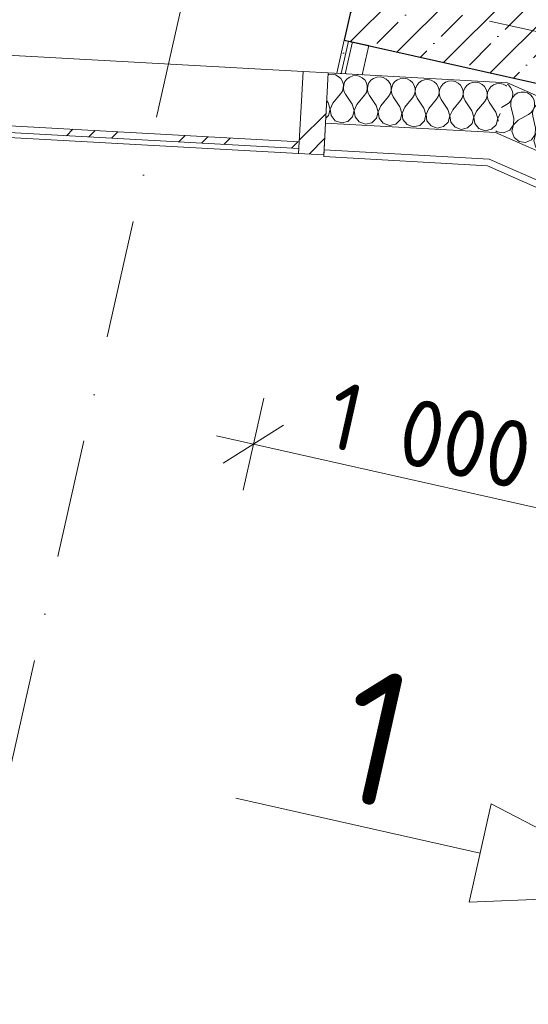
# Model space of a CAD drawing. Header units: millimetres. Extents: x -7213913 to -6985912, y 6023162 to 6205784.
# Tile 50 of 256: x -7194380 to -7192865, y 6154920 to 6157853. Entities that reach past the tile are written whole.
import ezdxf
from ezdxf.enums import TextEntityAlignment as Align

# ---------------------------------------------------------------- set-up
doc = ezdxf.new("R2010")
doc.units = ezdxf.units.MM
doc.header["$MEASUREMENT"] = 0
doc.set_wipeout_variables(frame=1)
doc.linetypes.add('Wipeout_Contour', pattern=[1000, 0, -1000])
doc.linetypes.add('Штрихпунктирная', pattern=[670.277762, 352.777767, -176.388884, 0, -141.111112])
for name, color, linetype, lineweight in [('0_Ном._пера__120', 7, 'Continuous', 0), ('АР-Стены_внешние_.АР_Ном._пера__1', 7, 'Continuous', 0), ('АР-Стены_внутренние_пилоны.АР_Ном._пера__1', 7, 'Continuous', 15), ('АР-Стены_Наружные ВИТРАЖ_Ном._пера__120', 7, 'Continuous', 0), ('АР-Стены_Перегородки_шахты_.АР_Ном._пера__1', 7, 'Continuous', 0), ('АР-Чертеж-Оси_Осевые размеры.АР_Ном._пера__120', 7, 'Continuous', 0), ('АР-Чертеж-Размеры.АР_Ном._пера__1', 7, 'Continuous', 0)]:
    doc.layers.add(name, color=color, linetype=linetype, lineweight=lineweight)
for name, color, linetype in [('АР-Стены_внешние_.АР', 7, 'Continuous'), ('АР-Стены_внутренние_пилоны.АР', 7, 'Continuous'), ('АР-Стены_Наружные ВИТРАЖ', 7, 'Continuous'), ('АР-Стены_Перегородки_шахты_.АР', 7, 'Continuous'), ('АР-Чертеж-Оси_Осевые размеры.АР', 7, 'Continuous'), ('АР-Чертеж-Размеры.АР', 7, 'Continuous')]:
    doc.layers.add(name, color=color, linetype=linetype)
doc.styles.add('РЎР“Р•РќР•Р\xa0Р\x98Р\xa0_РЎРўР\x98Р›Р¬_3', font='GOST_Common.ttf')
doc.styles.add('РЎР“Р•РќР•Р\xa0Р\x98Р\xa0_РЎРўР\x98Р›Р¬_5', font='GOTHIC.TTF')
doc.dimstyles.new('СГЕНЕРИР_СТИЛЬ__6', dxfattribs={"dimtxt": 200, "dimasz": 142.5, "dimexe": 0.18, "dimexo": 0.0625, "dimgap": 0, "dimtad": 1, "dimdec": 0, "dimzin": 0, "dimdsep": 46, "dimtxsty": 'РЎР“Р•РќР•Р\xa0Р\x98Р\xa0_РЎРўР\x98Р›Р¬_3', "dimblk": 'ARROWHEAD_6', "dimblk1": 'ARROWHEAD_6', "dimblk2": 'ARROWHEAD_6', "dimcen": 0.09, "dimse1": 1, "dimse2": 1, "dimclrd": 7, "dimclre": 7, "dimclrt": 7, "dimazin": 0, "dimtfac": 1, "dimtdec": 4, "dimtmove": 0, "dimatfit": 3, "dimfxl": 1, "dimtolj": 1, "dimtzin": 0, "dimarcsym": 0})
pattern_1 = [(45, (-6566190.34, 6562677.8), (-176.776695, 176.776695), []), (45, (-6566225.7, 6562713.15), (-176.776695, 176.776695), []), (45, (-6566261.05, 6562748.5), (-176.776695, 176.776695), [])]
pattern_2 = [(0, (-6566190.34, 6562677.795), (0, 75), [0, -75])]

# ---------------------------------------------------------------- blocks, each defined once
blk = doc.blocks.new('Навесная Стена_27_1', base_point=(-6566190.3, 6562677.8))
at = {"layer": 'АР-Стены_Наружные ВИТРАЖ_Ном._пера__120', "color": 7, "linetype": 'Continuous', "lineweight": 0, "flags": 128}
for points in [[(-7194671.7, 6157761.5), (-7195557.8, 6157810.5)], [(-7193535.8, 6157698.6), (-7194596.8, 6157757.3)], [(-7194685.2, 6157516.8), (-7195571.4, 6157565.9)], [(-7193549.4, 6157454), (-7194610.4, 6157512.7)]]:
    blk.add_lwpolyline(points, dxfattribs=at)
at = {"color": 254, "linetype": 'Wipeout_Contour', "lineweight": 0, "ltscale": 37880966.07852598}
blk.add_wipeout([(-7195570.6, 6157580.8), (-7194684.4, 6157531.8), (-7194683.3, 6157551.8), (-7195569.4, 6157600.8)], dxfattribs=at).dxf.layer = 'АР-Стены_Наружные ВИТРАЖ'
at = {"color": 254, "linetype": 'Wipeout_Contour', "lineweight": 0, "ltscale": 37877628.99157616}
blk.add_wipeout([(-7194609.5, 6157527.7), (-7193548.5, 6157469), (-7193547.4, 6157488.9), (-7194608.4, 6157547.6)], dxfattribs=at).dxf.layer = 'АР-Стены_Наружные ВИТРАЖ'
at = {"layer": 'АР-Стены_Наружные ВИТРАЖ', "linetype": 'Continuous', "lineweight": 0, "true_color": 0x000000}
h = blk.add_hatch(dxfattribs=at)
h.set_pattern_fill('АЛЮМИНИЙ_0001', color=18, style=0, pattern_type=2)
h.set_pattern_definition(pattern_1)
h.paths.add_polyline_path([(-7195570.6, 6157580.8), (-7194684.4, 6157531.8), (-7194683.3, 6157551.8), (-7195569.4, 6157600.8)])
h = blk.add_hatch(dxfattribs=at)
h.set_pattern_fill('АЛЮМИНИЙ_0001', color=18, style=0, pattern_type=2)
h.set_pattern_definition(pattern_1)
h.paths.add_polyline_path([(-7194609.5, 6157527.7), (-7193548.5, 6157469), (-7193547.4, 6157488.9), (-7194608.4, 6157547.6)])
at = {"layer": 'АР-Стены_Наружные ВИТРАЖ_Ном._пера__120', "color": 7, "linetype": 'Continuous', "lineweight": 0, "flags": 128}
for points in [[(-7195570.6, 6157580.8), (-7195569.4, 6157600.8), (-7194683.3, 6157551.8), (-7194684.4, 6157531.8)], [(-7194609.5, 6157527.7), (-7194608.4, 6157547.6), (-7193547.4, 6157488.9), (-7193548.5, 6157469)]]:
    blk.add_lwpolyline(points, close=True, dxfattribs=at)
at = {"color": 254, "linetype": 'Wipeout_Contour', "lineweight": 0, "ltscale": 37882732.34991529}
blk.add_wipeout([(-7195571.4, 6157565.9), (-7195557.8, 6157810.5), (-7195632.7, 6157814.6), (-7195646.3, 6157570)], dxfattribs=at).dxf.layer = 'АР-Стены_Наружные ВИТРАЖ'
at = {"color": 254, "linetype": 'Wipeout_Contour', "lineweight": 0, "ltscale": 37879673.46412234}
blk.add_wipeout([(-7194610.4, 6157512.7), (-7194596.8, 6157757.3), (-7194671.7, 6157761.5), (-7194685.2, 6157516.8)], dxfattribs=at).dxf.layer = 'АР-Стены_Наружные ВИТРАЖ'
at = {"color": 254, "linetype": 'Wipeout_Contour', "lineweight": 0, "ltscale": 37876058.21876802}
blk.add_wipeout([(-7193474.5, 6157449.8), (-7193460.9, 6157694.5), (-7193535.8, 6157698.6), (-7193549.4, 6157454)], dxfattribs=at).dxf.layer = 'АР-Стены_Наружные ВИТРАЖ'
at = {"layer": 'АР-Стены_Наружные ВИТРАЖ', "linetype": 'Continuous', "lineweight": 0, "true_color": 0x000000}
h = blk.add_hatch(dxfattribs=at)
h.set_pattern_fill('АЛЮМИНИЙ_0001', color=18, style=0, pattern_type=2)
h.set_pattern_definition(pattern_1)
h.paths.add_polyline_path([(-7195571.4, 6157565.9), (-7195557.8, 6157810.5), (-7195632.7, 6157814.6), (-7195646.3, 6157570)])
h = blk.add_hatch(dxfattribs=at)
h.set_pattern_fill('АЛЮМИНИЙ_0001', color=18, style=0, pattern_type=2)
h.set_pattern_definition(pattern_1)
h.paths.add_polyline_path([(-7194610.4, 6157512.7), (-7194596.8, 6157757.3), (-7194671.7, 6157761.5), (-7194685.2, 6157516.8)])
h = blk.add_hatch(dxfattribs=at)
h.set_pattern_fill('АЛЮМИНИЙ_0001', color=18, style=0, pattern_type=2)
h.set_pattern_definition(pattern_1)
h.paths.add_polyline_path([(-7193474.5, 6157449.8), (-7193460.9, 6157694.5), (-7193535.8, 6157698.6), (-7193549.4, 6157454)])
at = {"layer": 'АР-Стены_Наружные ВИТРАЖ_Ном._пера__120', "color": 7, "linetype": 'Continuous', "lineweight": 0, "flags": 128}
for points in [[(-7195571.4, 6157565.9), (-7195646.3, 6157570), (-7195632.7, 6157814.6), (-7195557.8, 6157810.5)], [(-7194610.4, 6157512.7), (-7194685.2, 6157516.8), (-7194671.7, 6157761.5), (-7194596.8, 6157757.3)], [(-7193474.5, 6157449.8), (-7193549.4, 6157454), (-7193535.8, 6157698.6), (-7193460.9, 6157694.5)]]:
    blk.add_lwpolyline(points, close=True, dxfattribs=at)
blk = doc.blocks.new('Стена_219_1', base_point=(-7192350, 6157963.2))
at = {"layer": 'АР-Стены_внутренние_пилоны.АР', "linetype": 'Continuous', "lineweight": 0, "true_color": 0x000000}
h = blk.add_hatch(dxfattribs=at)
h.set_pattern_fill('ЖЕЛЕЗОБЕТОН__PROJECT__0001', color=18, style=0, pattern_type=2)
h.set_pattern_definition([(45, (-6566190.34, 6562677.8), (-84.852814, 84.852814), []), (45, (-6566232.77, 6562720.22), (-84.852814, 84.852814), [90, -30, 0, -30])])
h.paths.add_polyline_path([(-7192350, 6157963.2), (-7193325.7, 6158182.3), (-7193413.4, 6157792.1), (-7192437.7, 6157572.9)])
at = {"layer": 'АР-Стены_внутренние_пилоны.АР_Ном._пера__1', "color": 7, "linetype": 'Continuous', "lineweight": 30, "flags": 128}
for points in [[(-7193325.7, 6158182.3), (-7193413.4, 6157792.1)], [(-7192350, 6157963.2), (-7193325.7, 6158182.3)], [(-7192437.7, 6157572.9), (-7192350, 6157963.2)], [(-7193413.4, 6157792.1), (-7192437.7, 6157572.9)]]:
    blk.add_lwpolyline(points, dxfattribs=at)
blk = doc.blocks.new('Стена_227_1', base_point=(-7193413.4, 6157792.1))
at = {"layer": 'АР-Стены_Перегородки_шахты_.АР', "linetype": 'Continuous', "lineweight": 0, "true_color": 0x000000}
h = blk.add_hatch(dxfattribs=at)
h.set_pattern_fill('ШТУКАТУРКА__ГИПС_03_0001', color=18, style=0, pattern_type=2)
h.set_pattern_definition(pattern_2)
h.paths.add_polyline_path([(-7193413.4, 6157792.1), (-7193435.6, 6157693.1), (-7193422.9, 6157692.4), (-7193401.2, 6157789.3)])
h = blk.add_hatch(dxfattribs=at)
h.set_pattern_fill('ШТУКАТУРКА__ГИПС_03_0001', color=18, style=0, pattern_type=2)
h.set_pattern_definition(pattern_2)
h.paths.add_polyline_path([(-7193401.2, 6157789.3), (-7193422.9, 6157692.4), (-7193410.3, 6157691.7), (-7193389, 6157786.6)])
at = {"layer": 'АР-Стены_Перегородки_шахты_.АР_Ном._пера__1', "color": 7, "linetype": 'Continuous', "lineweight": 0}
for p, q in [((-7193401.2, 6157789.3), (-7193422.9, 6157692.4)), ((-7193389, 6157786.6), (-7193410.3, 6157691.7))]:
    blk.add_line(p, q, dxfattribs=at)
at = {"layer": 'АР-Стены_Перегородки_шахты_.АР_Ном._пера__1', "color": 7, "linetype": 'Continuous', "lineweight": 0, "flags": 128}
for points in [[(-7193413.4, 6157792.1), (-7193435.6, 6157693.1)], [(-7193340.2, 6157775.6), (-7193413.4, 6157792.1)], [(-7193359.7, 6157688.9), (-7193340.2, 6157775.6)], [(-7193435.6, 6157693.1), (-7193359.7, 6157688.9)]]:
    blk.add_lwpolyline(points, dxfattribs=at)
blk = doc.blocks.new('*X614', base_point=(-6566190.3, 6562677.8))
at = {"layer": 'АР-Стены_внешние_.АР_Ном._пера__1', "color": 7, "linetype": 'Continuous', "lineweight": 0}
for p, q in [((-7193459.3, 6157689.4), (-7193461.3, 6157688.7)), ((-7193449.5, 6157690.3), (-7193459.3, 6157689.4)), ((-7193439.9, 6157688.4), (-7193449.5, 6157690.3)), ((-7193431.1, 6157683.9), (-7193439.9, 6157688.4)), ((-7193423.8, 6157677.2), (-7193431.1, 6157683.9)), ((-7193397.2, 6157682), (-7193405.2, 6157676.2)), ((-7193388, 6157685.5), (-7193397.2, 6157682)), ((-7193378.2, 6157686.3), (-7193388, 6157685.5)), ((-7193368.5, 6157684.4), (-7193378.2, 6157686.3)), ((-7193359.8, 6157680), (-7193368.5, 6157684.4)), ((-7193352.5, 6157673.3), (-7193359.8, 6157680)), ((-7193325.9, 6157678.1), (-7193333.9, 6157672.2)), ((-7193316.7, 6157681.6), (-7193325.9, 6157678.1)), ((-7193306.9, 6157682.4), (-7193316.7, 6157681.6)), ((-7193297.2, 6157680.5), (-7193306.9, 6157682.4)), ((-7193288.4, 6157676), (-7193297.2, 6157680.5)), ((-7193235.6, 6157678.4), (-7193245.4, 6157677.6)), ((-7193225.9, 6157676.5), (-7193235.6, 6157678.4)), ((-7193418.7, 6157668.8), (-7193423.8, 6157677.2)), ((-7193418.9, 6157640), (-7193416.2, 6157649.4)), ((-7193416.1, 6157659.3), (-7193418.7, 6157668.8)), ((-7193416.2, 6157649.4), (-7193416.1, 6157659.3)), ((-7193414.9, 6157659.2), (-7193415.9, 6157649.4)), ((-7193415.9, 6157649.4), (-7193414.2, 6157639.7)), ((-7193411.2, 6157668.4), (-7193414.9, 6157659.2)), ((-7193405.2, 6157676.2), (-7193411.2, 6157668.4)), ((-7193347.4, 6157664.8), (-7193352.5, 6157673.3)), ((-7193344.8, 6157655.3), (-7193347.4, 6157664.8)), ((-7193344.8, 6157645.5), (-7193344.8, 6157655.3)), ((-7193343.5, 6157655.3), (-7193344.6, 6157645.5)), ((-7193339.9, 6157664.4), (-7193343.5, 6157655.3)), ((-7193333.9, 6157672.2), (-7193339.9, 6157664.4)), ((-7193281.2, 6157669.3), (-7193288.4, 6157676)), ((-7193276.1, 6157660.9), (-7193281.2, 6157669.3)), ((-7193273.5, 6157651.4), (-7193276.1, 6157660.9)), ((-7193273.5, 6157641.5), (-7193273.5, 6157651.4)), ((-7193272.2, 6157651.3), (-7193273.2, 6157641.5)), ((-7193268.6, 6157660.5), (-7193272.2, 6157651.3)), ((-7193262.5, 6157668.3), (-7193268.6, 6157660.5)), ((-7193254.6, 6157674.1), (-7193262.5, 6157668.3)), ((-7193245.4, 6157677.6), (-7193254.6, 6157674.1)), ((-7193217.1, 6157672.1), (-7193225.9, 6157676.5)), ((-7193209.9, 6157665.4), (-7193217.1, 6157672.1)), ((-7193204.8, 6157656.9), (-7193209.9, 6157665.4)), ((-7193202.1, 6157647.4), (-7193204.8, 6157656.9)), ((-7193197.2, 6157656.5), (-7193200.9, 6157647.4)), ((-7193191.2, 6157664.3), (-7193197.2, 6157656.5)), ((-7193183.3, 6157670.2), (-7193191.2, 6157664.3)), ((-7193174.1, 6157673.7), (-7193183.3, 6157670.2)), ((-7193164.2, 6157674.5), (-7193174.1, 6157673.7)), ((-7193154.6, 6157672.6), (-7193164.2, 6157674.5)), ((-7193145.8, 6157668.1), (-7193154.6, 6157672.6)), ((-7193138.6, 6157661.4), (-7193145.8, 6157668.1)), ((-7193133.4, 6157653), (-7193138.6, 6157661.4)), ((-7193130.8, 6157643.5), (-7193133.4, 6157653)), ((-7193125.9, 6157652.6), (-7193129.6, 6157643.4)), ((-7193119.9, 6157660.4), (-7193125.9, 6157652.6)), ((-7193112, 6157666.2), (-7193119.9, 6157660.4)), ((-7193102.7, 6157669.7), (-7193112, 6157666.2)), ((-7193092.9, 6157670.5), (-7193102.7, 6157669.7)), ((-7193083.3, 6157668.6), (-7193092.9, 6157670.5)), ((-7193074.5, 6157664.2), (-7193083.3, 6157668.6)), ((-7193067.2, 6157657.5), (-7193074.5, 6157664.2)), ((-7193062.1, 6157649.1), (-7193067.2, 6157657.5)), ((-7193059.5, 6157639.6), (-7193062.1, 6157649.1)), ((-7193054.6, 6157648.6), (-7193058.3, 6157639.5)), ((-7193048.6, 6157656.4), (-7193054.6, 6157648.6)), ((-7193040.7, 6157662.3), (-7193048.6, 6157656.4)), ((-7193031.4, 6157665.8), (-7193040.7, 6157662.3)), ((-7193021.6, 6157666.6), (-7193031.4, 6157665.8)), ((-7193011.9, 6157664.7), (-7193021.6, 6157666.6)), ((-7193003.2, 6157660.2), (-7193011.9, 6157664.7)), ((-7192995.9, 6157653.5), (-7193003.2, 6157660.2)), ((-7192990.8, 6157645.1), (-7192995.9, 6157653.5)), ((-7192977.3, 6157652.5), (-7192983.3, 6157644.7)), ((-7192969.3, 6157658.4), (-7192977.3, 6157652.5)), ((-7192960.1, 6157661.8), (-7192969.3, 6157658.4)), ((-7192950.3, 6157662.6), (-7192960.1, 6157661.8)), ((-7192940.6, 6157660.7), (-7192950.3, 6157662.6)), ((-7192931.8, 6157656.3), (-7192940.6, 6157660.7)), ((-7192930, 6157654.5), (-7192931.8, 6157656.3)), ((-7193447.1, 6157604.3), (-7193424.2, 6157631.6)), ((-7193424.2, 6157631.6), (-7193418.9, 6157640)), ((-7193414.2, 6157639.7), (-7193409.9, 6157630.8)), ((-7193390.1, 6157601.1), (-7193409.9, 6157630.8)), ((-7193375.8, 6157600.3), (-7193352.8, 6157627.7)), ((-7193352.8, 6157627.7), (-7193347.6, 6157636)), ((-7193347.6, 6157636), (-7193344.8, 6157645.5)), ((-7193344.6, 6157645.5), (-7193342.9, 6157635.8)), ((-7193342.9, 6157635.8), (-7193338.6, 6157626.9)), ((-7193318.8, 6157597.2), (-7193338.6, 6157626.9)), ((-7193304.5, 6157596.4), (-7193281.5, 6157623.7)), ((-7193281.5, 6157623.7), (-7193276.3, 6157632.1)), ((-7193276.3, 6157632.1), (-7193273.5, 6157641.5)), ((-7193273.2, 6157641.5), (-7193271.5, 6157631.8)), ((-7193271.5, 6157631.8), (-7193267.3, 6157622.9)), ((-7193247.4, 6157593.2), (-7193267.3, 6157622.9)), ((-7193233.2, 6157592.4), (-7193210.2, 6157619.8)), ((-7193210.2, 6157619.8), (-7193205, 6157628.1)), ((-7193205, 6157628.1), (-7193202.2, 6157637.6)), ((-7193202.2, 6157637.6), (-7193202.1, 6157647.4)), ((-7193200.9, 6157647.4), (-7193201.9, 6157637.6)), ((-7193201.9, 6157637.6), (-7193200.2, 6157627.9)), ((-7193200.2, 6157627.9), (-7193195.9, 6157619)), ((-7193138.9, 6157615.8), (-7193133.6, 6157624.2)), ((-7193133.6, 6157624.2), (-7193130.9, 6157633.6)), ((-7193130.9, 6157633.6), (-7193130.8, 6157643.5)), ((-7193129.6, 6157643.4), (-7193130.6, 6157633.6)), ((-7193130.6, 6157633.6), (-7193128.9, 6157623.9)), ((-7193128.9, 6157623.9), (-7193124.6, 6157615.1)), ((-7193067.6, 6157611.9), (-7193062.3, 6157620.2)), ((-7193062.3, 6157620.2), (-7193059.6, 6157629.7)), ((-7193059.6, 6157629.7), (-7193059.5, 6157639.6)), ((-7193058.3, 6157639.5), (-7193059.3, 6157629.7)), ((-7193059.3, 6157629.7), (-7193057.6, 6157620)), ((-7193057.6, 6157620), (-7193053.3, 6157611.1)), ((-7192991, 6157616.3), (-7192988.2, 6157625.8)), ((-7192988.2, 6157635.6), (-7192990.8, 6157645.1)), ((-7192988.2, 6157625.8), (-7192988.2, 6157635.6)), ((-7192986.9, 6157635.5), (-7192988, 6157625.7)), ((-7192988, 6157625.7), (-7192986.3, 6157616)), ((-7192983.3, 6157644.7), (-7192986.9, 6157635.5)), ((-7193461.4, 6157605.1), (-7193465.5, 6157611.3)), ((-7193455.4, 6157586.5), (-7193461.4, 6157605.1)), ((-7193447.1, 6157604.3), (-7193455.1, 6157586.5)), ((-7193384.1, 6157582.5), (-7193390.1, 6157601.1)), ((-7193375.8, 6157600.3), (-7193383.8, 6157582.5)), ((-7193312.8, 6157578.6), (-7193318.8, 6157597.2)), ((-7193304.5, 6157596.4), (-7193312.5, 6157578.6)), ((-7193241.5, 6157574.7), (-7193247.4, 6157593.2)), ((-7193233.2, 6157592.4), (-7193241.2, 6157574.6)), ((-7193176.1, 6157589.3), (-7193195.9, 6157619)), ((-7193161.9, 6157588.5), (-7193138.9, 6157615.8)), ((-7193104.8, 6157585.3), (-7193124.6, 6157615.1)), ((-7193090.5, 6157584.6), (-7193067.6, 6157611.9)), ((-7193033.5, 6157581.4), (-7193053.3, 6157611.1)), ((-7193019.2, 6157580.6), (-7192996.2, 6157608)), ((-7192996.2, 6157608), (-7192991, 6157616.3)), ((-7192986.3, 6157616), (-7192982, 6157607.2)), ((-7192962.2, 6157577.5), (-7192982, 6157607.2)), ((-7193468.4, 6157559.4), (-7193460.1, 6157567.5)), ((-7193460.1, 6157567.5), (-7193455.4, 6157586.5)), ((-7193455.1, 6157586.5), (-7193452.6, 6157567.1)), ((-7193452.6, 6157567.1), (-7193440.2, 6157552)), ((-7193402.7, 6157549.9), (-7193388.8, 6157563.6)), ((-7193388.8, 6157563.6), (-7193384.1, 6157582.5)), ((-7193383.8, 6157582.5), (-7193381.2, 6157563.2)), ((-7193381.2, 6157563.2), (-7193368.9, 6157548.1)), ((-7193317.5, 6157559.7), (-7193312.8, 6157578.6)), ((-7193312.5, 6157578.6), (-7193309.9, 6157559.2)), ((-7193246.1, 6157555.7), (-7193241.5, 6157574.7)), ((-7193241.2, 6157574.6), (-7193238.6, 6157555.3)), ((-7193170.1, 6157570.7), (-7193176.1, 6157589.3)), ((-7193174.8, 6157551.8), (-7193170.1, 6157570.7)), ((-7193161.9, 6157588.5), (-7193169.8, 6157570.7)), ((-7193169.8, 6157570.7), (-7193167.3, 6157551.3)), ((-7193098.8, 6157566.8), (-7193104.8, 6157585.3)), ((-7193103.5, 6157547.8), (-7193098.8, 6157566.8)), ((-7193090.5, 6157584.6), (-7193098.5, 6157566.7)), ((-7193098.5, 6157566.7), (-7193096, 6157547.4)), ((-7193027.5, 6157562.8), (-7193033.5, 6157581.4)), ((-7193032.2, 6157543.9), (-7193027.5, 6157562.8)), ((-7193019.2, 6157580.6), (-7193027.2, 6157562.8)), ((-7193027.2, 6157562.8), (-7193024.6, 6157543.4)), ((-7192956.2, 6157558.9), (-7192962.2, 6157577.5)), ((-7192949.5, 6157573), (-7192955.9, 6157558.9)), ((-7193440.2, 6157552), (-7193421.8, 6157545.6)), ((-7193421.8, 6157545.6), (-7193402.7, 6157549.9)), ((-7193368.9, 6157548.1), (-7193350.4, 6157541.7)), ((-7193350.4, 6157541.7), (-7193331.4, 6157546)), ((-7193331.4, 6157546), (-7193317.5, 6157559.7)), ((-7193309.9, 6157559.2), (-7193297.6, 6157544.1)), ((-7193297.6, 6157544.1), (-7193279.1, 6157537.8)), ((-7193279.1, 6157537.8), (-7193260.1, 6157542)), ((-7193260.1, 6157542), (-7193246.1, 6157555.7)), ((-7193238.6, 6157555.3), (-7193226.3, 6157540.2)), ((-7193226.3, 6157540.2), (-7193207.8, 6157533.8)), ((-7193207.8, 6157533.8), (-7193188.8, 6157538.1)), ((-7193188.8, 6157538.1), (-7193174.8, 6157551.8)), ((-7193167.3, 6157551.3), (-7193154.9, 6157536.2)), ((-7193154.9, 6157536.2), (-7193136.5, 6157529.9)), ((-7193136.5, 6157529.9), (-7193117.4, 6157534.2)), ((-7193117.4, 6157534.2), (-7193103.5, 6157547.8)), ((-7193096, 6157547.4), (-7193083.6, 6157532.3)), ((-7193083.6, 6157532.3), (-7193065.2, 6157525.9)), ((-7193046.1, 6157530.2), (-7193032.2, 6157543.9)), ((-7193024.6, 6157543.4), (-7193012.3, 6157528.3)), ((-7192974.8, 6157526.3), (-7192960.9, 6157539.9)), ((-7192960.9, 6157539.9), (-7192956.2, 6157558.9)), ((-7192955.9, 6157558.9), (-7192954.8, 6157550.9)), ((-7193065.2, 6157525.9), (-7193046.1, 6157530.2)), ((-7193012.3, 6157528.3), (-7192993.8, 6157522)), ((-7192993.8, 6157522), (-7192974.8, 6157526.3))]:
    blk.add_line(p, q, dxfattribs=at)
blk = doc.blocks.new('Стена_290_1', base_point=(-7193460.9, 6157694.5))
at = {"layer": 'АР-Стены_внешние_.АР_Ном._пера__1', "color": 7, "linetype": 'Continuous', "lineweight": 0}
for p, q in [((-7193469.2, 6157544.7), (-7192963.1, 6157516.7)), ((-7193473.6, 6157464.8), (-7192982, 6157437.6))]:
    blk.add_line(p, q, dxfattribs=at)
at = {"layer": 'АР-Стены_внешние_.АР_Ном._пера__1', "color": 7, "linetype": 'Continuous', "lineweight": 0, "flags": 128}
for points in [[(-7193469.2, 6157544.7), (-7193460.9, 6157694.5)], [(-7192927.4, 6157665), (-7193460.9, 6157694.5)], [(-7193473.6, 6157464.8), (-7193469.2, 6157544.7)], [(-7193474.7, 6157444.9), (-7193473.6, 6157464.8)], [(-7193474.7, 6157444.9), (-7192986.8, 6157417.9)]]:
    blk.add_lwpolyline(points, dxfattribs=at)
at = {"layer": 'АР-Стены_внешние_.АР', "color": 7, "lineweight": 0}
blk.add_blockref('*X614', (-6566190.3, 6562677.8), dxfattribs=at)
blk = doc.blocks.new('*X616', base_point=(-6566190.3, 6562677.8))
at = {"layer": 'АР-Стены_внешние_.АР_Ном._пера__1', "color": 7, "linetype": 'Continuous', "lineweight": 0}
for p, q in [((-7192924.6, 6157658.3), (-7192928.5, 6157660.7)), ((-7192917.9, 6157651), (-7192924.6, 6157658.3)), ((-7192913.5, 6157642.2), (-7192917.9, 6157651)), ((-7192916.2, 6157613.5), (-7192912.6, 6157622.7)), ((-7192911.5, 6157622.2), (-7192915.9, 6157613.4)), ((-7192911.7, 6157632.5), (-7192913.5, 6157642.2)), ((-7192912.6, 6157622.7), (-7192911.7, 6157632.5)), ((-7192904.8, 6157629.5), (-7192911.5, 6157622.2)), ((-7192896.4, 6157634.6), (-7192904.8, 6157629.5)), ((-7192887, 6157637.3), (-7192896.4, 6157634.6)), ((-7192877.1, 6157637.3), (-7192887, 6157637.3)), ((-7192867.6, 6157634.6), (-7192877.1, 6157637.3)), ((-7192859.2, 6157629.4), (-7192867.6, 6157634.6)), ((-7192852.6, 6157622.1), (-7192859.2, 6157629.4)), ((-7192848.2, 6157613.3), (-7192852.6, 6157622.1)), ((-7192945.2, 6157591.1), (-7192929.9, 6157599.7)), ((-7192929.9, 6157599.7), (-7192922.1, 6157605.6)), ((-7192922.1, 6157605.6), (-7192916.2, 6157613.5)), ((-7192915.9, 6157613.4), (-7192917.7, 6157603.7)), ((-7192917.7, 6157603.7), (-7192916.9, 6157593.9)), ((-7192908.8, 6157559.1), (-7192916.9, 6157593.9)), ((-7192850.8, 6157584.6), (-7192847.3, 6157593.8)), ((-7192846.1, 6157593.3), (-7192850.6, 6157584.5)), ((-7192846.4, 6157603.6), (-7192848.2, 6157613.3)), ((-7192847.3, 6157593.8), (-7192846.4, 6157603.6)), ((-7192839.5, 6157600.6), (-7192846.1, 6157593.3)), ((-7192831.1, 6157605.8), (-7192839.5, 6157600.6)), ((-7192821.6, 6157608.5), (-7192831.1, 6157605.8)), ((-7192811.8, 6157608.4), (-7192821.6, 6157608.5)), ((-7192802.3, 6157605.7), (-7192811.8, 6157608.4)), ((-7192793.9, 6157600.6), (-7192802.3, 6157605.7)), ((-7192787.3, 6157593.3), (-7192793.9, 6157600.6)), ((-7192782.9, 6157584.5), (-7192787.3, 6157593.3)), ((-7192895.7, 6157553.3), (-7192864.6, 6157570.8)), ((-7192864.6, 6157570.8), (-7192856.7, 6157576.8)), ((-7192856.7, 6157576.8), (-7192850.8, 6157584.6)), ((-7192850.6, 6157584.5), (-7192852.4, 6157574.8)), ((-7192852.4, 6157574.8), (-7192851.5, 6157565)), ((-7192843.5, 6157530.2), (-7192851.5, 6157565)), ((-7192785.5, 6157555.8), (-7192781.9, 6157565)), ((-7192780.8, 6157564.5), (-7192785.2, 6157555.7)), ((-7192781.1, 6157574.8), (-7192782.9, 6157584.5)), ((-7192781.9, 6157565), (-7192781.1, 6157574.8)), ((-7192774.2, 6157571.7), (-7192780.8, 6157564.5)), ((-7192765.8, 6157576.9), (-7192774.2, 6157571.7)), ((-7192756.3, 6157579.6), (-7192765.8, 6157576.9)), ((-7192746.4, 6157579.6), (-7192756.3, 6157579.6)), ((-7192737, 6157576.9), (-7192746.4, 6157579.6)), ((-7192728.6, 6157571.7), (-7192737, 6157576.9)), ((-7192721.9, 6157564.4), (-7192728.6, 6157571.7)), ((-7192717.5, 6157555.6), (-7192721.9, 6157564.4)), ((-7192920.8, 6157523.5), (-7192909.8, 6157539.6)), ((-7192909.5, 6157539.5), (-7192913.9, 6157520.5)), ((-7192909.8, 6157539.6), (-7192908.8, 6157559.1)), ((-7192895.7, 6157553.3), (-7192909.5, 6157539.5)), ((-7192830.4, 6157524.5), (-7192799.3, 6157541.9)), ((-7192799.3, 6157541.9), (-7192791.4, 6157547.9)), ((-7192791.4, 6157547.9), (-7192785.5, 6157555.8)), ((-7192785.2, 6157555.7), (-7192787.1, 6157546)), ((-7192787.1, 6157546), (-7192786.2, 6157536.2)), ((-7192778.1, 6157501.4), (-7192786.2, 6157536.2)), ((-7192720.2, 6157526.9), (-7192716.6, 6157536.1)), ((-7192715.5, 6157535.6), (-7192719.9, 6157526.8)), ((-7192715.7, 6157545.9), (-7192717.5, 6157555.6)), ((-7192716.6, 6157536.1), (-7192715.7, 6157545.9)), ((-7192708.8, 6157542.9), (-7192715.5, 6157535.6)), ((-7192700.4, 6157548), (-7192708.8, 6157542.9)), ((-7192691, 6157550.7), (-7192700.4, 6157548)), ((-7192681.1, 6157550.7), (-7192691, 6157550.7)), ((-7192671.6, 6157548), (-7192681.1, 6157550.7)), ((-7192663.2, 6157542.8), (-7192671.6, 6157548)), ((-7192656.6, 6157535.5), (-7192663.2, 6157542.8)), ((-7192652.2, 6157526.7), (-7192656.6, 6157535.5)), ((-7192961.9, 6157521.6), (-7192958, 6157518.4)), ((-7192958, 6157518.4), (-7192938.7, 6157515.7)), ((-7192938.7, 6157515.7), (-7192920.8, 6157523.5)), ((-7192913.9, 6157520.5), (-7192907.7, 6157502)), ((-7192907.7, 6157502), (-7192892.7, 6157489.5)), ((-7192855.5, 6157494.7), (-7192844.4, 6157510.7)), ((-7192844.2, 6157510.6), (-7192848.6, 6157491.6)), ((-7192844.4, 6157510.7), (-7192843.5, 6157530.2)), ((-7192830.4, 6157524.5), (-7192844.2, 6157510.6)), ((-7192765.1, 6157495.6), (-7192733.9, 6157513.1)), ((-7192733.9, 6157513.1), (-7192726.1, 6157519)), ((-7192726.1, 6157519), (-7192720.2, 6157526.9)), ((-7192719.9, 6157526.8), (-7192721.7, 6157517.1)), ((-7192721.7, 6157517.1), (-7192720.9, 6157507.3)), ((-7192712.8, 6157472.5), (-7192720.9, 6157507.3)), ((-7192654.8, 6157498), (-7192651.3, 6157507.2)), ((-7192650.1, 6157506.7), (-7192654.6, 6157497.9)), ((-7192650.4, 6157517), (-7192652.2, 6157526.7)), ((-7192651.3, 6157507.2), (-7192650.4, 6157517)), ((-7192643.5, 6157514), (-7192650.1, 6157506.7)), ((-7192635.1, 6157519.2), (-7192643.5, 6157514)), ((-7192625.6, 6157521.8), (-7192635.1, 6157519.2)), ((-7192615.8, 6157521.8), (-7192625.6, 6157521.8)), ((-7192606.3, 6157519.1), (-7192615.8, 6157521.8)), ((-7192597.9, 6157513.9), (-7192606.3, 6157519.1)), ((-7192591.3, 6157506.7), (-7192597.9, 6157513.9)), ((-7192586.9, 6157497.8), (-7192591.3, 6157506.7)), ((-7192892.7, 6157489.5), (-7192873.4, 6157486.8)), ((-7192873.4, 6157486.8), (-7192855.5, 6157494.7)), ((-7192848.6, 6157491.6), (-7192842.4, 6157473.1)), ((-7192842.4, 6157473.1), (-7192827.4, 6157460.6)), ((-7192790.2, 6157465.8), (-7192779.1, 6157481.9)), ((-7192778.8, 6157481.7), (-7192783.3, 6157462.7)), ((-7192779.1, 6157481.9), (-7192778.1, 6157501.4)), ((-7192765.1, 6157495.6), (-7192778.8, 6157481.7)), ((-7192699.7, 6157466.7), (-7192668.6, 6157484.2)), ((-7192668.6, 6157484.2), (-7192660.7, 6157490.1)), ((-7192660.7, 6157490.1), (-7192654.8, 6157498)), ((-7192654.6, 6157497.9), (-7192656.4, 6157488.2)), ((-7192656.4, 6157488.2), (-7192655.5, 6157478.4)), ((-7192647.5, 6157443.6), (-7192655.5, 6157478.4)), ((-7192589.5, 6157469.2), (-7192585.9, 6157478.4)), ((-7192584.8, 6157477.9), (-7192589.2, 6157469)), ((-7192585.1, 6157488.2), (-7192586.9, 6157497.8)), ((-7192585.9, 6157478.4), (-7192585.1, 6157488.2)), ((-7192578.2, 6157485.1), (-7192584.8, 6157477.9)), ((-7192569.8, 6157490.3), (-7192578.2, 6157485.1)), ((-7192560.3, 6157493), (-7192569.8, 6157490.3)), ((-7192550.4, 6157493), (-7192560.3, 6157493)), ((-7192541, 6157490.3), (-7192550.4, 6157493)), ((-7192532.6, 6157485.1), (-7192541, 6157490.3)), ((-7192525.9, 6157477.8), (-7192532.6, 6157485.1)), ((-7192521.5, 6157469), (-7192525.9, 6157477.8)), ((-7192827.4, 6157460.6), (-7192808, 6157457.9)), ((-7192808, 6157457.9), (-7192790.2, 6157465.8)), ((-7192783.3, 6157462.7), (-7192777, 6157444.2)), ((-7192777, 6157444.2), (-7192762, 6157431.8)), ((-7192724.8, 6157436.9), (-7192713.8, 6157453)), ((-7192713.5, 6157452.9), (-7192717.9, 6157433.9)), ((-7192713.8, 6157453), (-7192712.8, 6157472.5)), ((-7192699.7, 6157466.7), (-7192713.5, 6157452.9)), ((-7192648.4, 6157424.1), (-7192647.5, 6157443.6)), ((-7192634.4, 6157437.8), (-7192603.3, 6157455.3)), ((-7192603.3, 6157455.3), (-7192595.4, 6157461.3)), ((-7192595.4, 6157461.3), (-7192589.5, 6157469.2)), ((-7192589.2, 6157469), (-7192591.1, 6157459.4)), ((-7192591.1, 6157459.4), (-7192590.2, 6157449.5)), ((-7192582.1, 6157414.8), (-7192590.2, 6157449.5)), ((-7192524.2, 6157440.3), (-7192520.6, 6157449.5)), ((-7192519.5, 6157449), (-7192523.9, 6157440.2)), ((-7192519.7, 6157459.3), (-7192521.5, 6157469)), ((-7192520.6, 6157449.5), (-7192519.7, 6157459.3)), ((-7192512.8, 6157456.2), (-7192519.5, 6157449)), ((-7192504.4, 6157461.4), (-7192512.8, 6157456.2)), ((-7192495, 6157464.1), (-7192504.4, 6157461.4)), ((-7192485.1, 6157464.1), (-7192495, 6157464.1)), ((-7192475.6, 6157461.4), (-7192485.1, 6157464.1)), ((-7192467.2, 6157456.2), (-7192475.6, 6157461.4)), ((-7192460.6, 6157448.9), (-7192467.2, 6157456.2)), ((-7192456.2, 6157440.1), (-7192460.6, 6157448.9)), ((-7192762, 6157431.8), (-7192742.7, 6157429.1)), ((-7192742.7, 6157429.1), (-7192724.8, 6157436.9)), ((-7192717.9, 6157433.9), (-7192711.7, 6157415.4)), ((-7192711.7, 6157415.4), (-7192696.7, 6157402.9)), ((-7192659.5, 6157408), (-7192648.4, 6157424.1)), ((-7192648.2, 6157424), (-7192652.6, 6157405)), ((-7192634.4, 6157437.8), (-7192648.2, 6157424)), ((-7192583.1, 6157395.3), (-7192582.1, 6157414.8)), ((-7192569.1, 6157409), (-7192537.9, 6157426.4)), ((-7192537.9, 6157426.4), (-7192530.1, 6157432.4)), ((-7192530.1, 6157432.4), (-7192524.2, 6157440.3)), ((-7192523.9, 6157440.2), (-7192525.7, 6157430.5)), ((-7192525.7, 6157430.5), (-7192524.9, 6157420.7)), ((-7192516.8, 6157385.9), (-7192524.9, 6157420.7)), ((-7192458.8, 6157411.4), (-7192455.3, 6157420.6)), ((-7192454.1, 6157420.1), (-7192458.6, 6157411.3)), ((-7192454.4, 6157430.4), (-7192456.2, 6157440.1)), ((-7192455.3, 6157420.6), (-7192454.4, 6157430.4)), ((-7192447.5, 6157427.4), (-7192454.1, 6157420.1)), ((-7192444.5, 6157429.2), (-7192447.5, 6157427.4)), ((-7192696.7, 6157402.9), (-7192677.4, 6157400.2)), ((-7192677.4, 6157400.2), (-7192659.5, 6157408)), ((-7192652.6, 6157405), (-7192646.4, 6157386.5)), ((-7192646.4, 6157386.5), (-7192631.4, 6157374)), ((-7192594.2, 6157379.2), (-7192583.1, 6157395.3)), ((-7192582.8, 6157395.1), (-7192587.3, 6157376.1)), ((-7192569.1, 6157409), (-7192582.8, 6157395.1)), ((-7192517.8, 6157366.4), (-7192516.8, 6157385.9)), ((-7192503.7, 6157380.1), (-7192472.6, 6157397.6)), ((-7192472.6, 6157397.6), (-7192464.7, 6157403.5)), ((-7192464.7, 6157403.5), (-7192458.8, 6157411.4)), ((-7192458.6, 6157411.3), (-7192460.4, 6157401.6)), ((-7192460.4, 6157401.6), (-7192459.8, 6157394.6)), ((-7192631.4, 6157374), (-7192612, 6157371.3)), ((-7192612, 6157371.3), (-7192594.2, 6157379.2)), ((-7192587.3, 6157376.1), (-7192581, 6157357.6)), ((-7192581, 6157357.6), (-7192566, 6157345.2)), ((-7192528.8, 6157350.3), (-7192517.8, 6157366.4)), ((-7192517.5, 6157366.3), (-7192521.9, 6157347.3)), ((-7192503.7, 6157380.1), (-7192517.5, 6157366.3)), ((-7192566, 6157345.2), (-7192546.7, 6157342.5)), ((-7192546.7, 6157342.5), (-7192528.8, 6157350.3)), ((-7192521.9, 6157347.3), (-7192515.7, 6157328.8)), ((-7192515.7, 6157328.8), (-7192500.7, 6157316.3)), ((-7192500.7, 6157316.3), (-7192494.7, 6157315.5))]:
    blk.add_line(p, q, dxfattribs=at)
blk = doc.blocks.new('Стена_291_1', base_point=(-7192927.4, 6157665))
at = {"layer": 'АР-Стены_внешние_.АР_Ном._пера__1', "color": 7, "linetype": 'Continuous', "lineweight": 0}
for p, q in [((-7192963.1, 6157516.7), (-7192496.8, 6157310.7)), ((-7192982, 6157437.6), (-7192529.2, 6157237.5))]:
    blk.add_line(p, q, dxfattribs=at)
at = {"layer": 'АР-Стены_внешние_.АР_Ном._пера__1', "color": 7, "linetype": 'Continuous', "lineweight": 0, "flags": 128}
for points in [[(-7192436.2, 6157447.9), (-7192927.4, 6157665)], [(-7192496.8, 6157310.7), (-7192436.2, 6157447.9)], [(-7192986.8, 6157417.9), (-7192537.3, 6157219.2)], [(-7192529.2, 6157237.5), (-7192496.8, 6157310.7)], [(-7192537.3, 6157219.2), (-7192529.2, 6157237.5)]]:
    blk.add_lwpolyline(points, dxfattribs=at)
at = {"layer": 'АР-Стены_внешние_.АР', "color": 7, "lineweight": 0}
blk.add_blockref('*X616', (-6566190.3, 6562677.8), dxfattribs=at)
blk = doc.blocks.new('Линия_3_1', base_point=(-7192462.1, 6155248))
at = {"layer": '0_Ном._пера__120', "color": 7, "linetype": 'Continuous', "lineweight": 0}
for p, q in [((-7193008.3, 6155370.7), (-7193736.1, 6155534.1)), ((-7193041.2, 6155224.3), (-7192975.5, 6155517)), ((-7192462.1, 6155248), (-7192975.5, 6155517)), ((-7192462.1, 6155248), (-7193041.2, 6155224.3))]:
    blk.add_line(p, q, dxfattribs=at)
blk = doc.blocks.new('*D910', base_point=(-6566190.3, 6562677.8))
at = {"layer": 'АР-Чертеж-Размеры.АР_Ном._пера__1', "color": 7, "linetype": 'Continuous', "lineweight": 0, "transparency": 16777216}
for p, q in [((-7193653.1, 6156725.8), (-7193714.8, 6156451.4)), ((-7193594.3, 6156645.4), (-7193773.6, 6156531.9)), ((-7193683.9, 6156588.6), (-7193793.7, 6156613.3)), ((-7192708.2, 6156369.5), (-7193683.9, 6156588.6)), ((-7192677.4, 6156506.7), (-7192739.1, 6156232.3)), ((-7192797.9, 6156312.8), (-7192618.6, 6156426.2)), ((-7192598.5, 6156344.8), (-7192708.2, 6156369.5))]:
    blk.add_line(p, q, dxfattribs=at)
at = {"layer": 'АР-Чертеж-Размеры.АР_Ном._пера__1', "color": 7, "lineweight": 0, "transparency": 16777216, "insert": (-7193477.8, 6156583.3), "char_height": 200, "attachment_point": 7, "rotation": 347.3417, "style": 'РЎР“Р•РќР•Р\xa0Р\x98Р\xa0_РЎРўР\x98Р›Р¬_3'}
blk.add_mtext('\\A1;{\\pql;\\fGOST Common|b0|i0|c204|p0;\\W1.000000;1\xa0000}', dxfattribs=at)
blk = doc.blocks.new('ARROWHEAD_6')
at = {"color": 0, "linetype": 'Continuous', "lineweight": 0}
for p, q in [((-0.5, -0.5), (0.5, 0.5)), ((0, 0), (-1, 0))]:
    blk.add_line(p, q, dxfattribs=at)
blk = doc.blocks.new('Стандартный Маркер Сетки[171]_1', base_point=(-7212924.8, 6162328))
at = {"layer": 'АР-Чертеж-Оси_Осевые размеры.АР_Ном._пера__120', "color": 7, "linetype": 'Штрихпунктирная', "lineweight": 0}
blk.add_line((-7211949.2, 6162108.8), (-7187848.6, 6156696), dxfattribs=at)
at = {"layer": 'АР-Чертеж-Оси_Осевые размеры.АР_Ном._пера__120', "color": 7, "lineweight": 0, "style": 'РЎР“Р•РќР•Р\xa0Р\x98Р\xa0_РЎРўР\x98Р›Р¬_5'}
blk.add_attdef('AC_MarkerText_1', text='', height=350, rotation=360, dxfattribs=at).set_placement((-7213412.7, 6162626.4), align=Align.TOP_CENTER)
blk = doc.blocks.new('Стандартный Маркер Сетки[179]_1', base_point=(-7212924.8, 6162328))
at = {"layer": 'АР-Чертеж-Оси_Осевые размеры.АР_Ном._пера__120', "color": 7, "linetype": 'Штрихпунктирная', "lineweight": 0}
blk.add_line((-7211949.2, 6162108.8), (-7187848.6, 6156696), dxfattribs=at)
at = {"layer": 'АР-Чертеж-Оси_Осевые размеры.АР_Ном._пера__120', "color": 7, "lineweight": 0, "style": 'РЎР“Р•РќР•Р\xa0Р\x98Р\xa0_РЎРўР\x98Р›Р¬_5'}
blk.add_attdef('AC_MarkerText_1', text='', height=350, rotation=360, dxfattribs=at).set_placement((-7213412.7, 6162626.4), align=Align.TOP_CENTER)
blk = doc.blocks.new('Стандартный Маркер Сетки[190]_1', base_point=(-7212924.8, 6162328))
at = {"layer": 'АР-Чертеж-Оси_Осевые размеры.АР_Ном._пера__120', "color": 7, "linetype": 'Штрихпунктирная', "lineweight": 0}
blk.add_line((-7211949.2, 6162108.8), (-7187848.6, 6156696), dxfattribs=at)
at = {"layer": 'АР-Чертеж-Оси_Осевые размеры.АР_Ном._пера__120', "color": 7, "lineweight": 0, "style": 'РЎР“Р•РќР•Р\xa0Р\x98Р\xa0_РЎРўР\x98Р›Р¬_5'}
blk.add_attdef('AC_MarkerText_1', text='', height=350, rotation=360, dxfattribs=at).set_placement((-7213412.7, 6162626.4), align=Align.TOP_CENTER)
blk = doc.blocks.new('Стандартный Маркер Сетки[199]_1', base_point=(-7212924.8, 6162328))
at = {"layer": 'АР-Чертеж-Оси_Осевые размеры.АР_Ном._пера__120', "color": 7, "linetype": 'Штрихпунктирная', "lineweight": 0}
blk.add_line((-7211949.2, 6162108.8), (-7187848.6, 6156696), dxfattribs=at)
at = {"layer": 'АР-Чертеж-Оси_Осевые размеры.АР_Ном._пера__120', "color": 7, "lineweight": 0, "style": 'РЎР“Р•РќР•Р\xa0Р\x98Р\xa0_РЎРўР\x98Р›Р¬_5'}
blk.add_attdef('AC_MarkerText_1', text='', height=350, rotation=360, dxfattribs=at).set_placement((-7213412.7, 6162626.4), align=Align.TOP_CENTER)
blk = doc.blocks.new('Стандартный Маркер Сетки[202]_1', base_point=(-7184274.4, 6200743.3))
at = {"layer": 'АР-Чертеж-Оси_Осевые размеры.АР_Ном._пера__120', "color": 7, "linetype": 'Штрихпунктирная', "lineweight": 0}
blk.add_line((-7184493.5, 6199767.6), (-7199265.6, 6133995.6), dxfattribs=at)
at = {"layer": 'АР-Чертеж-Оси_Осевые размеры.АР_Ном._пера__120', "color": 7, "lineweight": 0, "style": 'РЎР“Р•РќР•Р\xa0Р\x98Р\xa0_РЎРўР\x98Р›Р¬_5'}
blk.add_attdef('AC_MarkerText_1', text='', height=350, rotation=360, dxfattribs=at).set_placement((-7199594.3, 6132720.9), align=Align.TOP_CENTER)

msp = doc.modelspace()

# ---------------------------------------------------------------- block references
at = {"color": 7, "linetype": 'Continuous', "lineweight": 0}
msp.add_blockref('Линия_3_1', (-7192462.1, 6155248), dxfattribs=at)
at = {"layer": 'АР-Стены_внешние_.АР', "color": 7, "lineweight": 0}
msp.add_blockref('Стена_291_1', (-7192927.4, 6157665), dxfattribs=at)
at = {"layer": 'АР-Стены_внутренние_пилоны.АР', "color": 7, "lineweight": 0}
msp.add_blockref('Стена_219_1', (-7192350, 6157963.2), dxfattribs=at)
at = {"layer": 'АР-Стены_Наружные ВИТРАЖ', "linetype": 'Continuous', "lineweight": 0}
msp.add_blockref('Навесная Стена_27_1', (-6566190.3, 6562677.8), dxfattribs=at)
at = {"layer": 'АР-Стены_Перегородки_шахты_.АР', "color": 7, "lineweight": 0}
msp.add_blockref('Стена_227_1', (-7193413.4, 6157792.1), dxfattribs=at)

# ---------------------------------------------------------------- texts
at = {"layer": '0_Ном._пера__120', "color": 7, "linetype": 'Continuous', "lineweight": 0, "insert": (-7193321.4, 6155714), "char_height": 400, "attachment_point": 5, "rotation": 347.3417, "style": 'РЎР“Р•РќР•Р\xa0Р\x98Р\xa0_РЎРўР\x98Р›Р¬_3'}
msp.add_mtext('\\A1;{\\pqc;\\fGOST Common|b0|i0|c204|p0;\\W1.000000;1}', dxfattribs=at)

# ---------------------------------------------------------------- dimensions: what is measured, and where the dimension line sits
at = {"layer": 'АР-Чертеж-Размеры.АР', "color": 7, "linetype": 'Continuous', "lineweight": 0}
dim = msp.add_linear_dim(base=(-7193683.9, 6156588.6), p1=(-7192642.5, 6156662.2), p2=(-7193618.2, 6156881.3), angle=167.3417, dimstyle='СГЕНЕРИР_СТИЛЬ__6', dxfattribs=at)
dim.commit()
dim.dimension.update_dxf_attribs({"geometry": '*D910', "text_midpoint": (-7193121.2, 6156605.7), "dimtype": 160, "text_rotation": 347.3417})

# ---------------------------------------------------------------- next in the draw order: block references
at = {"layer": 'АР-Стены_внешние_.АР', "color": 7, "lineweight": 0}
msp.add_blockref('Стена_290_1', (-7193460.9, 6157694.5), dxfattribs=at)
at = {"layer": 'АР-Чертеж-Оси_Осевые размеры.АР', "color": 8, "linetype": 'Continuous', "lineweight": 15}
for name, p in [('Стандартный Маркер Сетки[202]_1', (-7184274.4, 6200743.3)), ('Стандартный Маркер Сетки[171]_1', (-7212924.8, 6162328)), ('Стандартный Маркер Сетки[179]_1', (-7212924.8, 6162328)), ('Стандартный Маркер Сетки[190]_1', (-7212924.8, 6162328)), ('Стандартный Маркер Сетки[199]_1', (-7212924.8, 6162328))]:
    msp.add_blockref(name, p, dxfattribs=at)

doc.saveas('drawing.dxf')
